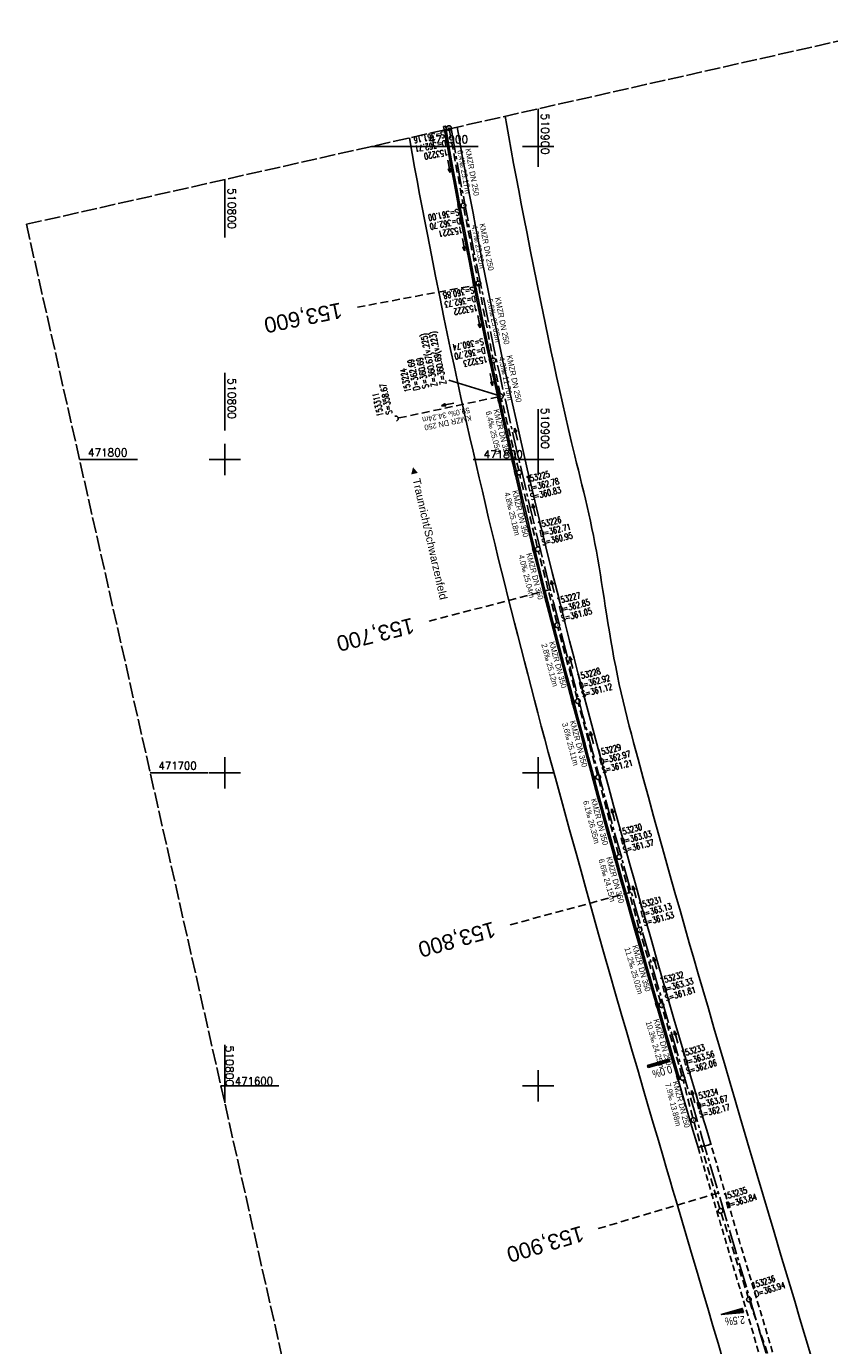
# Model space of a CAD drawing. Extents: x 510737 to 511220, y 470973 to 471938.
# Tile 4 of 5: x 510737 to 510993, y 471517 to 471938. Entities that reach past the tile are written whole.
import ezdxf
from ezdxf.enums import TextEntityAlignment as Align

# ---------------------------------------------------------------- set-up
doc = ezdxf.new("R2010")
doc.units = 0
doc.header["$LTSCALE"] = 10
doc.header["$MEASUREMENT"] = 0
for name, pattern in [('ACHSE', [5.5, 4, -0.5, 0.5, -0.5]), ('LT00', [0]), ('LT11', [0.3, 0.2, -0.1]), ('LT14', [0.6, 0.5, -0.1]), ('LT17', [0.15, 0.1, -0.05]), ('STRICHLINIE2', [0.375, 0.25, -0.125])]:
    doc.linetypes.add(name, pattern=pattern)
doc.layers.get('0').update_dxf_attribs({"linetype": 'LT00'})
for name, color, linetype in [('-AX-020', 250, 'ACHSE'), ('-BESCH-nachrichtlich', 81, 'STRICHLINIE2'), ('-Halt-Pfeil', 4, 'LT00'), ('-Haltung', 7, 'STRICHLINIE2'), ('-Haltungsbeschriftung', 140, 'LT00'), ('-QUE-20W', 11, 'LT00'), ('-Schachtbeschriftung', 5, 'LT00'), ('-ST-20', 30, 'LT17'), ('MITTELSTREIFEN-Ü_LINIE', 250, 'LT11'), ('ORTSRICHTUNG', 7, 'Continuous'), ('V94_AFBR_BAB', 250, 'LT00'), ('V94_KA_PRUF', 182, 'LT00'), ('V94_RASTER', 250, 'LT00'), ('V94_RINNE', 182, 'LT00'), ('V94_SINKK', 182, 'LT00'), ('V94_UK_DURCH', 182, 'LT00'), ('V95_AFBR_BAB', 250, 'LT00'), ('V95_KA_PRUF', 182, 'LT00'), ('V95_MSUE', 1, 'LT00'), ('V95_PARK_MS', 1, 'LT00'), ('V95_RASTER', 250, 'LT00'), ('V95_RINNE', 182, 'LT00'), ('V95_SINKK', 182, 'LT00'), ('V95_UK_DURCH', 182, 'LT00')]:
    doc.layers.add(name, color=color, linetype=linetype)
doc.layers.add('-BLATT_95-RAND', color=7, linetype='LT14', plot=False)
doc.styles.add('Beschrift', font='ARIAL.TTF')
doc.styles.add('Haltungsbeschriftung', font='ARIAL.TTF', dxfattribs={"width": 0.75})
doc.styles.add('schachtbeschriftung', font='romans.shx', dxfattribs={"width": 0.75, "height": 2})
doc.styles.get("Standard").update_dxf_attribs({"font": 'romans.shx'})

# ---------------------------------------------------------------- blocks, each defined once
blk = doc.blocks.new('SYMB0652')
at = {"color": 0, "linetype": 'ByBlock'}
blk.add_lwpolyline([(-0.15, -0.075), (0.15, -0.075), (0.15, 0.075), (-0.15, 0.075), (-0.15, -0.075)], dxfattribs=at)
blk = doc.blocks.new('SYMB0011')
at = {"color": 0, "linetype": 'ByBlock'}
for p, q in [((0.5, 0), (-0.5, 0)), ((0, 0.5), (0, -0.5))]:
    blk.add_line(p, q, dxfattribs=at)
blk = doc.blocks.new('SYMB0003')
at = {"color": 0, "linetype": 'ByBlock'}
for p, q in [((-0.015712, 0), (0.010166, 0.012015)), ((0, -0.021257), (-0.015712, 0)), ((0.010166, 0.012015), (0, -0.021257))]:
    blk.add_line(p, q, dxfattribs=at)
for points in [[(-0.031395, 0.499013), (-0.093691, 0.491144), (-0.154509, 0.475528), (-0.21289, 0.452414), (-0.267913, 0.422164), (-0.318712, 0.385257), (-0.364484, 0.342274), (-0.404509, 0.293893), (-0.438154, 0.240877), (-0.464888, 0.184062), (-0.484292, 0.124345), (-0.496058, 0.062667), (-0.5, 0)], [(-0.5, 0), (-0.496058, -0.062667), (-0.484292, -0.124345), (-0.464888, -0.184062), (-0.438154, -0.240877), (-0.404509, -0.293893), (-0.364485, -0.342274), (-0.318712, -0.385257), (-0.267914, -0.422164), (-0.21289, -0.452414), (-0.154509, -0.475529), (-0.093691, -0.491144), (-0.031395, -0.499014), (0.031395, -0.499014)], [(0.5, 0), (0.496057, 0.062667), (0.484292, 0.124345), (0.464888, 0.184062), (0.438153, 0.240877), (0.404509, 0.293893), (0.364484, 0.342274), (0.318712, 0.385257), (0.267913, 0.422164), (0.21289, 0.452414), (0.154509, 0.475528), (0.093691, 0.491144), (0.031395, 0.499013), (-0.031395, 0.499013)], [(0.031395, -0.499014), (0.093691, -0.491144), (0.154509, -0.475529), (0.21289, -0.452414), (0.267914, -0.422164), (0.318712, -0.385257), (0.364485, -0.342274), (0.404509, -0.293893), (0.438154, -0.240877), (0.464889, -0.184062), (0.484292, -0.124345), (0.496058, -0.062667), (0.5, 0)]]:
    blk.add_lwpolyline(points, dxfattribs=at)
blk = doc.blocks.new('SYMB1107')
at = {"color": 0, "linetype": 'ByBlock'}
for points in [[(-0.2, 0), (-0.196157, 0.039018), (-0.184776, 0.076537), (-0.166294, 0.111114), (-0.141421, 0.141421), (-0.111114, 0.166294), (-0.076537, 0.184776), (-0.039018, 0.196157), (0, 0.2)], [(0, 0.2), (0.039018, 0.196157), (0.076537, 0.184776), (0.111114, 0.166294), (0.141421, 0.141421), (0.166294, 0.111114), (0.184776, 0.076537), (0.196157, 0.039018), (0.2, 0)]]:
    blk.add_lwpolyline(points, dxfattribs=at)
blk = doc.blocks.new('SYMB0070')
at = {"color": 0, "linetype": 'ByBlock'}
for p, q in [((-0.5, 0), (0.2, 0)), ((0.5, 0), (0.2, 0.1)), ((0.2, 0.1), (0.2, 0)), ((0.468, 0), (0.21, 0.086)), ((0.21, 0.086), (0.21, -0.086)), ((0.21, -0.086), (0.468, 0)), ((0.22, -0.072), (0.437, 0)), ((0.23, -0.058), (0.405, 0)), ((0.24, -0.045), (0.374, 0)), ((0.342, 0), (0.25, 0.031)), ((0.25, 0.031), (0.25, -0.031)), ((0.25, -0.031), (0.342, 0)), ((0.26, -0.017), (0.31, 0)), ((0.27, -0.003), (0.279, 0))]:
    blk.add_line(p, q, dxfattribs=at)
for points in [[(0.2, 0), (0.2, -0.1), (0.5, 0)], [(0.437, 0), (0.22, 0.072), (0.22, -0.072)], [(0.405, 0), (0.23, 0.058), (0.23, -0.058)], [(0.374, 0), (0.24, 0.045), (0.24, -0.045)], [(0.31, 0), (0.26, 0.017), (0.26, -0.017)], [(0.279, 0), (0.27, 0.003), (0.27, -0.003)]]:
    blk.add_lwpolyline(points, dxfattribs=at)

msp = doc.modelspace()

# ---------------------------------------------------------------- linework, layer by layer
at = {"layer": '-AX-020', "ltscale": 0.2, "flags": 128}
msp.add_lwpolyline([(510872.26, 471905.73), (510873.18, 471900.44), (510874.84, 471891.24), (510876.54, 471882.05), (510878.3, 471872.88), (510880.1, 471863.71), (510881.95, 471854.55), (510883.84, 471845.4), (510885.78, 471836.26), (510887.76, 471827.12), (510889.78, 471818), (510891.83, 471808.88), (510893.93, 471799.78), (510896.06, 471790.68), (510898.23, 471781.59), (510900.44, 471772.51), (510902.67, 471763.44), (510904.94, 471754.37), (510907.24, 471745.32), (510909.57, 471736.27), (510911.93, 471727.22), (510914.31, 471718.19), (510916.72, 471709.16), (510919.15, 471700.14), (510921.61, 471691.12), (510924.09, 471682.11), (510926.59, 471673.11), (510929.1, 471664.11), (510931.64, 471655.12), (510934.19, 471646.13), (510936.76, 471637.14), (510939.34, 471628.16), (510941.94, 471619.19), (510944.55, 471610.22), (510947.17, 471601.25), (510949.8, 471592.28), (510952.43, 471583.31), (510955.08, 471574.35), (510957.73, 471565.39), (510960.38, 471556.43), (510963.04, 471547.47), (510967.7, 471531.77), (510970.25, 471523.2), (510975.26, 471506.32), (510980.27, 471489.44), (510985.27, 471472.57), (510990.27, 471455.68), (510995.25, 471438.8), (511000.21, 471421.91), (511005.16, 471405.01), (511010.09, 471388.11), (511014.99, 471371.2), (511019.86, 471354.28), (511024.7, 471337.36), (511029.51, 471320.42), (511034.28, 471303.47), (511039.01, 471286.52), (511043.7, 471269.55), (511048.34, 471252.56), (511052.93, 471235.57), (511057.46, 471218.56), (511061.95, 471201.53), (511066.37, 471184.49), (511070.73, 471167.43), (511075.02, 471150.36), (511079.24, 471133.27), (511083.39, 471116.16), (511086.57, 471102.84), (511090.59, 471085.7), (511094.53, 471068.54), (511098.39, 471051.37), (511102.17, 471034.17), (511105.87, 471016.96), (511107.23, 471010.5)], dxfattribs=at)
at = {"layer": '-BESCH-nachrichtlich'}
for p, q in [((510949.8, 471588.4), (510958.03, 471560.83)), ((510958.48, 471559.4), (510967.1, 471532.51)), ((510967.57, 471531.09), (510976.97, 471503.79))]:
    msp.add_line(p, q, dxfattribs=at)
at = {"layer": '-BLATT_95-RAND'}
msp.add_lwpolyline([(510736.69, 471875.13), (510940.32, 470972.83), (511220.28, 471036.01), (511016.64, 471938.32), (510736.69, 471875.13)], dxfattribs=at)
at = {"layer": '-Haltung'}
for p, q in [((510871.72, 471905.13), (510876.04, 471881.86)), ((510876.32, 471880.38), (510880.82, 471856.99)), ((510881.1, 471855.52), (510885.6, 471832.4)), ((510885.89, 471830.93), (510887.95, 471820.93)), ((510885.89, 471830.93), (510887.95, 471820.93)), ((510887.37, 471820.04), (510855.34, 471813.24)), ((510893.82, 471796.58), (510888.28, 471819.47)), ((510899.76, 471772.11), (510894.17, 471795.12)), ((510905.96, 471747.85), (510900.12, 471770.66)), ((510912.49, 471723.6), (510906.34, 471746.4)), ((510919, 471699.35), (510912.88, 471722.15)), ((510925.73, 471673.87), (510919.38, 471697.9)), ((510932.21, 471650.61), (510926.13, 471672.42)), ((510939.18, 471626.57), (510932.62, 471649.16)), ((510945.94, 471603.28), (510939.6, 471625.13)), ((510949.4, 471589.84), (510946.33, 471601.84))]:
    msp.add_line(p, q, dxfattribs=at)
at = {"layer": '-QUE-20W'}
for p, q in [((510939.64, 471607.9), (510939.84, 471607.23)), ((510940.12, 471607.32), (510939.93, 471607.99)), ((510940.22, 471608.07), (510940.41, 471607.4)), ((510940.7, 471607.48), (510940.51, 471608.16)), ((510940.79, 471608.24), (510940.99, 471607.57)), ((510941.28, 471607.65), (510941.08, 471608.32)), ((510941.37, 471608.41), (510941.57, 471607.73)), ((510941.85, 471607.82), (510941.66, 471608.49)), ((510935.03, 471606.56), (510935.23, 471605.89)), ((510935.52, 471605.98), (510935.32, 471606.65)), ((510935.61, 471606.73), (510935.8, 471606.06)), ((510936.09, 471606.14), (510935.9, 471606.81)), ((510936.18, 471606.9), (510936.38, 471606.23)), ((510936.67, 471606.31), (510936.47, 471606.98)), ((510936.76, 471607.07), (510936.96, 471606.39)), ((510937.24, 471606.48), (510937.05, 471607.15)), ((510937.34, 471607.23), (510937.53, 471606.56)), ((510937.82, 471606.65), (510937.62, 471607.32)), ((510937.91, 471607.4), (510938.11, 471606.73)), ((510938.4, 471606.81), (510938.2, 471607.49)), ((510938.49, 471607.57), (510938.68, 471606.9)), ((510938.97, 471606.98), (510938.78, 471607.65)), ((510939.07, 471607.74), (510939.26, 471607.06)), ((510939.55, 471607.15), (510939.35, 471607.82)), ((510961.4, 471527.86), (510961.58, 471527.28)), ((510961.88, 471527.3), (510961.69, 471527.95)), ((510961.98, 471528.03), (510962.19, 471527.33)), ((510962.49, 471527.36), (510962.27, 471528.12)), ((510962.55, 471528.2), (510962.8, 471527.39)), ((510963.1, 471527.42), (510962.84, 471528.29)), ((510963.13, 471528.37), (510963.41, 471527.44)), ((510963.71, 471527.47), (510963.42, 471528.46)), ((510963.7, 471528.54), (510964.01, 471527.5)), ((510964.32, 471527.53), (510963.99, 471528.63)), ((510964.28, 471528.71), (510964.62, 471527.56)), ((510964.93, 471527.58), (510964.57, 471528.8)), ((510964.85, 471528.89), (510965.23, 471527.61)), ((510965.54, 471527.64), (510965.14, 471528.97)), ((510958.53, 471527.01), (510958.53, 471527)), ((510958.84, 471527.03), (510958.82, 471527.09)), ((510959.1, 471527.18), (510959.14, 471527.05)), ((510959.44, 471527.08), (510959.39, 471527.26)), ((510959.68, 471527.35), (510959.75, 471527.11)), ((510960.05, 471527.14), (510959.97, 471527.43)), ((510960.25, 471527.52), (510960.36, 471527.17)), ((510960.66, 471527.19), (510960.54, 471527.6)), ((510960.83, 471527.69), (510960.97, 471527.22)), ((510961.27, 471527.25), (510961.12, 471527.77))]:
    msp.add_line(p, q, dxfattribs=at)
for points in [[(510935.19, 471605.88), (510934.99, 471606.55), (510941.71, 471608.51), (510941.91, 471607.83), (510935.19, 471605.88)], [(510965.6, 471527.65), (510958.49, 471526.99), (510965.2, 471528.99), (510965.6, 471527.65)]]:
    msp.add_lwpolyline(points, dxfattribs=at)
at = {"layer": '-Schachtbeschriftung'}
msp.add_line((510888.1, 471820.2), (510871.51, 471825.33), dxfattribs=at)
at = {"layer": '-ST-20', "ltscale": 2.5}
for p, q in [((510881.66, 471855.98), (510842.33, 471848.67)), ((510903.91, 471758.49), (510865.2, 471748.41)), ((510929.73, 471661.89), (510891.11, 471651.47)), ((510957.59, 471565.85), (510919.24, 471554.47)), ((510914.45, 471553.05), (510914.45, 471553.05))]:
    msp.add_line(p, q, dxfattribs=at)
at = {"layer": 'MITTELSTREIFEN-Ü_LINIE', "flags": 128}
for points in [[(510951.09, 471580.32), (510952.43, 471575.79), (510953.77, 471571.27), (510955.1, 471566.74), (510956.15, 471563.17), (510957.2, 471559.6), (510958.25, 471556.03), (510959.31, 471552.46), (510960.37, 471548.89), (510961.33, 471545.69), (510962.29, 471542.49), (510963.26, 471539.29), (510964.22, 471536.09), (510965.19, 471532.88), (510966.14, 471529.68), (510967.09, 471526.48), (510968.03, 471523.26), (510968.97, 471520.05), (510969.89, 471516.83), (510970.82, 471513.61), (510971.74, 471510.4), (510972.67, 471507.18), (510973.61, 471503.97), (510974.92, 471499.47), (510976.25, 471494.98), (510977.6, 471490.5), (510978.95, 471486.02), (510980.31, 471481.54), (510981.67, 471477.08), (510983.04, 471472.62), (510984.41, 471468.16), (510985.78, 471463.7), (510987.15, 471459.24)], [(510991.14, 471460.42), (510988.89, 471467.93), (510986.64, 471475.43), (510984.41, 471482.93), (510983.07, 471487.42), (510981.74, 471491.91), (510980.41, 471496.4), (510979.07, 471500.89), (510977.74, 471505.38), (510976.39, 471509.9), (510975.04, 471514.42), (510973.69, 471518.94), (510972.34, 471523.46), (510970.99, 471527.99), (510968.76, 471535.44), (510966.55, 471542.89), (510964.33, 471550.34), (510961.73, 471559.12), (510959.13, 471567.91), (510957.79, 471572.44), (510956.46, 471576.97), (510955.12, 471581.51)]]:
    msp.add_lwpolyline(points, dxfattribs=at)
at = {"layer": 'V94_AFBR_BAB'}
for points in [[(510913, 471796.06), (510912.87, 471796.59), (510912.3, 471798.9), (510911.74, 471801.21), (510910.72, 471805.43), (510909.72, 471809.65), (510908.75, 471813.87), (510907.78, 471818.1), (510906.84, 471822.33), (510905.91, 471826.57), (510905.01, 471830.7), (510904.13, 471834.83), (510903.25, 471838.96), (510902.39, 471843.09), (510901.53, 471847.23), (510900.68, 471851.37), (510899.62, 471856.58), (510898.56, 471861.79), (510897.52, 471867), (510896.49, 471872.22), (510895.46, 471877.44), (510894.64, 471881.7), (510893.82, 471885.97), (510893.02, 471890.24), (510892.22, 471894.51), (510891.45, 471898.78), (510890.68, 471903.05), (510890.05, 471906.68), (510889.54, 471909.63)], [(510879.91, 471799.92), (510879.26, 471802.74), (510878.28, 471807.02), (510877.31, 471811.3), (510876.35, 471815.58), (510875.39, 471819.87), (510874.28, 471824.96), (510873.18, 471830.07), (510872.09, 471835.17), (510871.02, 471840.28), (510869.96, 471845.39), (510868.61, 471852), (510867.28, 471858.61), (510865.96, 471865.23), (510864.67, 471871.85), (510863.83, 471876.15), (510863.01, 471880.45), (510862.19, 471884.76), (510861.39, 471889.06), (510860.59, 471893.37), (510859.81, 471897.68), (510858.92, 471902.72)]]:
    msp.add_lwpolyline(points, dxfattribs=at)
at = {"layer": 'V94_AFBR_BAB', "color": 0}
msp.add_lwpolyline([(510896.35, 471798), (510895.36, 471802.26), (510894.16, 471807.45), (510892.97, 471812.64), (510891.8, 471817.83), (510890.64, 471823.03), (510888.81, 471831.42), (510887.02, 471839.81), (510885.27, 471848.22), (510884.2, 471853.45), (510883.15, 471858.67), (510882.11, 471863.9), (510881.08, 471869.14), (510880.06, 471874.37), (510879.24, 471878.66), (510878.42, 471882.96), (510877.62, 471887.25), (510876.82, 471891.55), (510876.03, 471895.85), (510875.26, 471900.15), (510874.51, 471904.42), (510874.21, 471906.17)], dxfattribs=at)
at = {"layer": 'V94_RASTER'}
for p, q in [((510900, 471905), (510900, 471895)), ((510905, 471900), (510895, 471900)), ((510800, 471809.25), (510800, 471827.75)), ((510900, 471816.08), (510900, 471797.58)), ((510879.25, 471800), (510905, 471800))]:
    msp.add_line(p, q, dxfattribs=at)
at = {"layer": 'V94_RINNE'}
for points in [[(510870.15, 471905.26), (510871.17, 471899.45), (510872.11, 471894.22), (510873.07, 471889), (510874.05, 471883.77), (510875.04, 471878.55), (510876.04, 471873.34), (510877.05, 471868.13), (510878.08, 471862.92), (510879.12, 471857.72), (510880.17, 471852.52), (510881.24, 471847.33), (510882.3, 471842.24), (510883.38, 471837.16), (510884.47, 471832.09), (510885.58, 471827.01), (510886.69, 471821.94), (510888.14, 471815.45), (510889.6, 471808.97), (510891.08, 471802.49), (510892, 471798.51)], [(510892.55, 471798.45), (510892.09, 471800.43), (510891.09, 471804.74), (510890.1, 471809.07), (510889.12, 471813.39), (510888.14, 471817.71), (510887.18, 471822.04), (510885.79, 471828.38), (510884.41, 471834.72), (510883.06, 471841.07), (510881.74, 471847.42), (510879.96, 471856.08), (510878.22, 471864.74), (510876.52, 471873.42), (510875.26, 471879.95), (510874.04, 471886.48), (510872.83, 471893.01), (510871.65, 471899.55), (510870.63, 471905.36)]]:
    msp.add_lwpolyline(points, dxfattribs=at)
at = {"layer": 'V95_AFBR_BAB'}
for points in [[(510986.96, 471514.38), (510985.28, 471520), (510983.6, 471525.62), (510981.92, 471531.24), (510979.72, 471538.59), (510977.53, 471545.95), (510975.35, 471553.31), (510973.54, 471559.39), (510971.74, 471565.46), (510969.95, 471571.53), (510968.67, 471575.85), (510967.39, 471580.17), (510966.11, 471584.5), (510964.5, 471589.97), (510962.89, 471595.44), (510961.29, 471600.91), (510959.69, 471606.39), (510957.91, 471612.49), (510956.13, 471618.59), (510954.36, 471624.69), (510952.59, 471630.79), (510951.15, 471635.77), (510949.71, 471640.75), (510948.28, 471645.72), (510946.85, 471650.7), (510945.43, 471655.69), (510943.7, 471661.79), (510941.99, 471667.89), (510940.28, 471674), (510938.58, 471680.11), (510936.9, 471686.17), (510935.23, 471692.24), (510933.57, 471698.31), (510931.92, 471704.38), (510931.21, 471707.01), (510930.5, 471709.65), (510929.8, 471712.29), (510929.11, 471714.92), (510928.43, 471717.57), (510927.77, 471720.21), (510927.13, 471722.86), (510926.52, 471725.52), (510925.93, 471728.18), (510925.34, 471730.98), (510924.78, 471733.78), (510924.24, 471736.59), (510923.73, 471739.41), (510923.24, 471742.22), (510922.77, 471745.05), (510922.31, 471747.87), (510921.86, 471750.7), (510921.47, 471753.21), (510921.08, 471755.71), (510920.69, 471758.22), (510920.3, 471760.73), (510919.9, 471763.23), (510919.5, 471765.74), (510919.07, 471768.24), (510918.64, 471770.73), (510918.18, 471773.22), (510917.69, 471775.71), (510917.22, 471778.04), (510916.72, 471780.37), (510916.2, 471782.69), (510915.67, 471785.01), (510915.12, 471787.33), (510914.57, 471789.65), (510914.01, 471791.96), (510913.44, 471794.27), (510912.87, 471796.59), (510912.3, 471798.9), (510911.74, 471801.21), (510910.72, 471805.43), (510909.72, 471809.65), (510908.75, 471813.87), (510907.78, 471818.1), (510906.84, 471822.33), (510905.91, 471826.57), (510905.01, 471830.7), (510904.13, 471834.83), (510903.25, 471838.96), (510902.39, 471843.09), (510901.53, 471847.23), (510900.68, 471851.37), (510899.62, 471856.58), (510898.56, 471861.79), (510897.52, 471867), (510896.49, 471872.22), (510895.46, 471877.44), (510894.64, 471881.7), (510893.82, 471885.97), (510893.02, 471890.24), (510892.22, 471894.51), (510891.45, 471898.78), (510890.68, 471903.05), (510890.05, 471906.68), (510889.54, 471909.63)], [(510959.13, 471512.23), (510957.48, 471517.84), (510955.84, 471523.45), (510954.19, 471529.05), (510952.54, 471534.66), (510950.89, 471540.26), (510949.23, 471545.86), (510947.94, 471550.22), (510946.65, 471554.59), (510945.36, 471558.95), (510944.07, 471563.32), (510943.06, 471566.75), (510942.05, 471570.18), (510941.04, 471573.61), (510940.04, 471577.04), (510938.42, 471582.56), (510936.8, 471588.08), (510935.18, 471593.59), (510933.57, 471599.11), (510931.81, 471605.11), (510930.06, 471611.11), (510928.32, 471617.12), (510926.58, 471623.12), (510924.75, 471629.45), (510922.93, 471635.79), (510921.12, 471642.12), (510919.33, 471648.47), (510917.92, 471653.48), (510916.51, 471658.51), (510915.11, 471663.53), (510913.72, 471668.55), (510912.33, 471673.58), (510910.06, 471681.81), (510907.8, 471690.04), (510905.55, 471698.27), (510904.41, 471702.43), (510903.28, 471706.6), (510902.16, 471710.76), (510901.04, 471714.92), (510899.93, 471719.09), (510898.85, 471723.2), (510897.77, 471727.32), (510896.71, 471731.44), (510895.64, 471735.55), (510894.59, 471739.67), (510893.53, 471743.8), (510892.48, 471747.91), (510891.44, 471752.03), (510890.4, 471756.14), (510889.36, 471760.26), (510888.34, 471764.38), (510887.32, 471768.51), (510886.29, 471772.78), (510885.26, 471777.06), (510884.24, 471781.33), (510883.24, 471785.61), (510882.24, 471789.9), (510881.24, 471794.18), (510880.25, 471798.46), (510879.26, 471802.74), (510878.28, 471807.02), (510877.31, 471811.3), (510876.35, 471815.58), (510875.39, 471819.87), (510874.28, 471824.96), (510873.18, 471830.07), (510872.09, 471835.17), (510871.02, 471840.28), (510869.96, 471845.39), (510868.61, 471852), (510867.28, 471858.61), (510865.96, 471865.23), (510864.67, 471871.85), (510863.83, 471876.15), (510863.01, 471880.45), (510862.19, 471884.76), (510861.39, 471889.06), (510860.59, 471893.37), (510859.81, 471897.68), (510858.92, 471902.72)], [(510955.12, 471581.51), (510953.83, 471585.86), (510952.54, 471590.22), (510951.26, 471594.57), (510949.97, 471598.93), (510948.69, 471603.28), (510946.92, 471609.32), (510945.15, 471615.36), (510943.39, 471621.41), (510941.64, 471627.45), (510939.85, 471633.68), (510938.06, 471639.91), (510936.28, 471646.14), (510934.51, 471652.37), (510932.74, 471658.62), (510930.98, 471664.87), (510929.23, 471671.12), (510927.48, 471677.38), (510925.79, 471683.44), (510924.12, 471689.51), (510922.46, 471695.58), (510920.8, 471701.65), (510919.19, 471707.62), (510917.59, 471713.6), (510916, 471719.58), (510914.42, 471725.56), (510912.96, 471731.09), (510911.52, 471736.63), (510910.08, 471742.17), (510908.66, 471747.71), (510906.59, 471755.84), (510904.55, 471763.98), (510902.54, 471772.14), (510901.02, 471778.36), (510899.52, 471784.6), (510898.04, 471790.83), (510896.57, 471797.07), (510895.36, 471802.26), (510894.16, 471807.45), (510892.97, 471812.64), (510891.8, 471817.83), (510890.64, 471823.03), (510888.81, 471831.42), (510887.02, 471839.81), (510885.27, 471848.22), (510884.2, 471853.45), (510883.15, 471858.67), (510882.11, 471863.9), (510881.08, 471869.14), (510880.06, 471874.37), (510879.24, 471878.66), (510878.42, 471882.96), (510877.62, 471887.25), (510876.82, 471891.55), (510876.03, 471895.85), (510875.26, 471900.15), (510874.51, 471904.42), (510874.21, 471906.17)], [(510944.58, 471602.43), (510946.2, 471596.9), (510947.83, 471591.37), (510949.46, 471585.85), (510951.09, 471580.32)]]:
    msp.add_lwpolyline(points, dxfattribs=at)
at = {"layer": 'V95_PARK_MS'}
msp.add_lwpolyline([(510955.12, 471581.51), (510954.7, 471581.32), (510954.28, 471581.15), (510953.85, 471581), (510953.43, 471580.9), (510953.02, 471580.82), (510952.6, 471580.74), (510952.18, 471580.65), (510951.81, 471580.55), (510951.45, 471580.44), (510951.09, 471580.32)], dxfattribs=at)
at = {"layer": 'V95_RASTER'}
for p, q in [((510900, 471893.49), (510900, 471911.99)), ((510880.87, 471900), (510846.86, 471900)), ((510905, 471900), (510895, 471900)), ((510800, 471889.42), (510800, 471870.92)), ((510800, 471805), (510800, 471795)), ((510900, 471795), (510900, 471805)), ((510753.64, 471800), (510772.14, 471800)), ((510795, 471800), (510805, 471800)), ((510895, 471800), (510905, 471800)), ((510800, 471705), (510800, 471695)), ((510900, 471695), (510900, 471705)), ((510794.71, 471700), (510776.21, 471700)), ((510805, 471700), (510795, 471700)), ((510905, 471700), (510895, 471700)), ((510800, 471613.09), (510800, 471594.59)), ((510900, 471595), (510900, 471605)), ((510798.78, 471600), (510817.28, 471600)), ((510895, 471600), (510905, 471600))]:
    msp.add_line(p, q, dxfattribs=at)
at = {"layer": 'V95_RINNE'}
msp.add_line((510945.05, 471602.56), (510944.58, 471602.43), dxfattribs=at)
for points in [[(510870.15, 471905.26), (510871.17, 471899.45), (510872.11, 471894.22), (510873.07, 471889), (510874.05, 471883.77), (510875.04, 471878.55), (510876.04, 471873.34), (510877.05, 471868.13), (510878.08, 471862.92), (510879.12, 471857.72), (510880.17, 471852.52), (510881.24, 471847.33), (510882.3, 471842.24), (510883.38, 471837.16), (510884.47, 471832.09), (510885.58, 471827.01), (510886.69, 471821.94), (510888.14, 471815.45), (510889.6, 471808.97), (510891.08, 471802.49), (510892.58, 471796.01), (510893.76, 471790.94), (510894.95, 471785.88), (510896.15, 471780.82), (510897.36, 471775.76), (510898.59, 471770.71), (510899.79, 471765.84), (510901, 471760.98), (510902.22, 471756.12), (510903.45, 471751.27), (510904.7, 471746.41), (510906.28, 471740.25), (510907.88, 471734.09), (510909.5, 471727.93), (510911.12, 471721.78), (510912.26, 471717.52), (510913.4, 471713.26), (510914.54, 471709.01), (510915.69, 471704.75), (510916.84, 471700.5), (510917.94, 471696.47), (510919.03, 471692.44), (510920.12, 471688.41), (510921.22, 471684.38), (510922.33, 471680.36), (510923.44, 471676.33), (510924.84, 471671.31), (510926.24, 471666.28), (510927.66, 471661.26), (510929.08, 471656.24), (510930.51, 471651.22), (510934.08, 471638.71), (510937.67, 471626.21), (510939.39, 471620.26), (510941.11, 471614.32), (510942.84, 471608.37), (510944.58, 471602.43)], [(510945.05, 471602.56), (510943.66, 471607.32), (510942.28, 471612.08), (510940.9, 471616.84), (510939.52, 471621.6), (510938.14, 471626.37), (510936.34, 471632.62), (510934.55, 471638.87), (510932.76, 471645.13), (510930.98, 471651.39), (510929.54, 471656.44), (510928.11, 471661.5), (510926.68, 471666.56), (510925.26, 471671.62), (510923.85, 471676.69), (510921.64, 471684.66), (510919.45, 471692.65), (510917.29, 471700.64), (510916.14, 471704.9), (510915, 471709.16), (510913.87, 471713.43), (510912.74, 471717.7), (510911.61, 471721.97), (510910.31, 471726.87), (510909.02, 471731.78), (510907.74, 471736.69), (510906.46, 471741.6), (510905.19, 471746.51), (510903.64, 471752.58), (510902.1, 471758.65), (510900.59, 471764.73), (510899.09, 471770.82), (510898.07, 471775.03), (510897.06, 471779.24), (510896.06, 471783.45), (510895.06, 471787.67), (510894.07, 471791.89), (510893.09, 471796.11), (510892.09, 471800.43), (510891.09, 471804.74), (510890.1, 471809.07), (510889.12, 471813.39), (510888.14, 471817.71), (510887.18, 471822.04), (510885.79, 471828.38), (510884.41, 471834.72), (510883.06, 471841.07), (510881.74, 471847.42), (510879.96, 471856.08), (510878.22, 471864.74), (510876.52, 471873.42), (510875.26, 471879.95), (510874.04, 471886.48), (510872.83, 471893.01), (510871.65, 471899.55), (510870.63, 471905.36)]]:
    msp.add_lwpolyline(points, dxfattribs=at)

# ---------------------------------------------------------------- block references
at = {"layer": '-Halt-Pfeil', "zscale": 4}
for p, xscale, yscale, rotation in [((510871.58, 471893.6), 3.999999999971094, 3.999999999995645, 280.5261639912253), ((510876.22, 471868.61), 4.000000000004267, 3.999999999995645, 280.8745439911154), ((510881.18, 471844), 4.000000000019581, 3.999999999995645, 281.0105639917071), ((510885.11, 471825.49), 3.999999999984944, 3.999999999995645, 281.6166139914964), ((510871.14, 471817.62), 4.000000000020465, 3.999999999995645, 191.9815339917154), ((510892.99, 471808.12), 4.000000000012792, 3.999999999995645, 103.606343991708), ((510898.71, 471783.96), 4.000000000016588, 4.000000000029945, 103.6516566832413), ((510904.66, 471759.5), 3.999999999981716, 4.000000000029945, 104.3652766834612), ((510910.61, 471735.24), 4.000000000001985, 4.000000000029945, 105.1000666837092), ((510917.15, 471711.21), 3.999999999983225, 4.000000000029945, 105.0020866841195), ((510924.01, 471686.54), 3.999999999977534, 4.000000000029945, 104.8061166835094), ((510930.74, 471661.99), 4.000000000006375, 4.000000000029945, 105.593746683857), ((510937.35, 471639.2), 4.000000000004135, 4.000000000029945, 106.1856066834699), ((510944.05, 471615.64), 3.999999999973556, 4.000000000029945, 106.1716466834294), ((510949.51, 471596.6), 3.999999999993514, 4.000000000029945, 104.3372866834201)]:
    msp.add_blockref('SYMB0070', p, dxfattribs=dict(at, xscale=xscale, yscale=yscale, rotation=rotation))
at = {"layer": 'V94_KA_PRUF', "xscale": 1.500000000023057, "yscale": 1.5, "zscale": 1.5, "rotation": 263.3409047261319}
for p in [(510871.58, 471905.86), (510876.18, 471881.12), (510880.96, 471856.25), (510885.74, 471831.66), (510888.1, 471820.2)]:
    msp.add_blockref('SYMB0003', p, dxfattribs=at)
at = {"layer": 'V94_SINKK', "zscale": 4.5}
for p, xscale, yscale, rotation in [((510870.32, 471905.73), 4.500000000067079, 4.499999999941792, 99.71663029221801), ((510874.84, 471880.9), 4.500000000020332, 4.5, 280.8591051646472), ((510879.67, 471856.16), 4.499999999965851, 4.5, 281.4575527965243), ((510884.86, 471831.5), 4.50000000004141, 4.5, 282.2852376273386), ((510887.6, 471819.08), 4.500000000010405, 4.5, 282.5670016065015)]:
    msp.add_blockref('SYMB0652', p, dxfattribs=dict(at, xscale=xscale, yscale=yscale, rotation=rotation))
at = {"layer": 'V94_UK_DURCH', "xscale": 4.000000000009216, "yscale": 4, "zscale": 4, "rotation": 294.1090530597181}
msp.add_blockref('SYMB1107', (510854.6, 471813.09), dxfattribs=at)
at = {"layer": 'V95_KA_PRUF', "xscale": 1.500000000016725, "yscale": 1.500000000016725, "zscale": 1.5, "rotation": 282.7179066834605}
for p in [(510871.58, 471905.86), (510876.18, 471881.12), (510880.96, 471856.25), (510885.74, 471831.66), (510888.1, 471820.2), (510893.99, 471795.85), (510899.94, 471771.38), (510906.15, 471747.13), (510912.69, 471722.88), (510919.19, 471698.62), (510925.92, 471673.14), (510932.42, 471649.88), (510939.39, 471625.85), (510946.14, 471602.56), (510949.58, 471589.12), (510958.25, 471560.12), (510967.33, 471531.8)]:
    msp.add_blockref('SYMB0003', p, dxfattribs=at)
at = {"layer": 'V95_MSUE', "xscale": 0.1000000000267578, "yscale": 0.1000000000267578, "zscale": 0.1, "rotation": 282.7179066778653}
for p in [(510952.18, 471580.65), (510953.85, 471581)]:
    msp.add_blockref('SYMB0011', p, dxfattribs=at)
at = {"layer": 'V95_SINKK', "zscale": 4.5}
for p, xscale, yscale, rotation in [((510870.32, 471905.73), 4.499999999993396, 4.499999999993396, 282.7179066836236), ((510874.84, 471880.9), 4.499999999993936, 4.499999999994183, 281.010340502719), ((510879.67, 471856.16), 4.499999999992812, 4.499999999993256, 281.6304886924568), ((510884.86, 471831.5), 4.499999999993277, 4.49999999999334, 282.4225753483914), ((510887.6, 471819.08), 4.499999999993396, 4.499999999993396, 282.7188547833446), ((510892.95, 471795.6), 4.499999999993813, 4.499999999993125, 283.2164497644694), ((510898.77, 471771.08), 4.499999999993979, 4.4999999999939, 283.9894914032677), ((510904.86, 471746.88), 4.499999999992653, 4.499999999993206, 284.5573405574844), ((510911.14, 471722.52), 4.499999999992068, 4.499999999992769, 285.3652224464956), ((510917.73, 471698.21), 4.499999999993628, 4.499999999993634, 285.2157452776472), ((510924.72, 471672.75), 4.499999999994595, 4.499999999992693, 286.5656986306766), ((510931.29, 471649.49), 4.499999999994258, 4.499999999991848, 285.9356627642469), ((510938.04, 471625.88), 4.499999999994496, 4.499999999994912, 286.1613119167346), ((510944.74, 471602.75), 4.499999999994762, 4.499999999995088, 286.4084445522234)]:
    msp.add_blockref('SYMB0652', p, dxfattribs=dict(at, xscale=xscale, yscale=yscale, rotation=rotation))
at = {"layer": 'V95_UK_DURCH', "xscale": 4.000000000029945, "yscale": 4.000000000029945, "zscale": 4, "rotation": 282.7179066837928}
msp.add_blockref('SYMB1107', (510854.6, 471813.09), dxfattribs=at)

# ---------------------------------------------------------------- texts
at = {"layer": '-Haltungsbeschriftung', "style": 'Haltungsbeschriftung', "width": 0.75}
for s, rotation, p in [('6.4‰ 25.17m', 280.5262, (510874.2, 471898.67)), ('KMZR DN 250', 280.5262, (510876.72, 471899.14)), ('4.7‰ 25.32m', 280.8745, (510878.76, 471874.73)), ('KMZR DN 250', 280.8745, (510881.28, 471875.21)), ('5.6‰ 25.05m', 281.0106, (510883.72, 471851.15)), ('KMZR DN 250', 281.0106, (510886.24, 471851.64)), ('4.3‰ 11.70m', 281.6166, (510887.45, 471832.6)), ('KMZR DN 250', 281.6166, (510889.96, 471833.12)), ('59.0‰ 34.24m', 191.9815, (510878, 471816.71)), ('6.4‰ 25.05m', 283.6063, (510883.24, 471815.24)), ('KMZR DN 350', 283.6063, (510885.72, 471815.85)), ('KMZR DN 250', 191.9815, (510878.53, 471814.21)), ('4.8‰ 25.18m', 283.6517, (510889.21, 471789.34)), ('KMZR DN 350', 283.6517, (510891.7, 471789.94)), ('4.0‰ 25.04m', 284.3653, (510893.76, 471769.33)), ('KMZR DN 350', 284.3653, (510896.24, 471769.96)), ('2.8‰ 25.12m', 285.1001, (510901.02, 471740.99)), ('KMZR DN 350', 285.1001, (510903.49, 471741.66)), ('3.6‰ 25.11m', 285.0021, (510907.63, 471715.76)), ('KMZR DN 350', 285.0021, (510910.11, 471716.42)), ('6.1‰ 26.35m', 284.8061, (510914.36, 471690.87)), ('KMZR DN 350', 284.8061, (510916.83, 471691.52)), ('6.6‰ 24.15m', 285.5938, (510919.27, 471672.24)), ('KMZR DN 350', 285.5938, (510921.73, 471672.93)), ('11.2‰ 25.02m', 286.1856, (510927.55, 471643.98)), ('KMZR DN 350', 286.1856, (510930.01, 471644.69)), ('10.3‰ 24.25m', 286.1716, (510934.34, 471620.37)), ('KMZR DN 250', 286.1716, (510936.79, 471621.09)), ('7.9‰ 13.88m', 284.3373, (510940.52, 471600.69)), ('KMZR DN 250', 284.3373, (510943, 471601.33))]:
    msp.add_text(s, height=1.8, rotation=rotation, dxfattribs=at).set_placement(p)
at = {"layer": '-QUE-20W', "style": 'Beschrift', "width": 0.8}
for s, rotation, p in [('0.0%%%', -163.7828, (510942.36, 471606.64)), ('2.5%%%', -174.7663, (510965.91, 471526.6))]:
    msp.add_text(s, height=2.5, rotation=rotation, dxfattribs=at).set_placement(p)
at = {"layer": '-Schachtbeschriftung', "style": 'schachtbeschriftung', "width": 0.75}
for s, rotation, p in [('S=361.16', 190.5262, (510870, 471904.81)), ('D=362.71', 190.5262, (510870.53, 471901.97)), ('153220', 190.5262, (510871.05, 471899.14)), ('S=361.00', 190.8745, (510874.6, 471880.05)), ('D=362.70', 190.8745, (510875.15, 471877.22)), ('153221', 190.8745, (510875.69, 471874.4)), ('S=360.88', 191.0106, (510879.38, 471855.18)), ('D=362.73', 191.0106, (510879.93, 471852.36)), ('153222', 191.0106, (510880.48, 471849.53)), ('Z=360.67(v.225)', 101.9815, (510867.97, 471823.58)), ('Z=360.69(v.223)', 101.9815, (510870.79, 471824.18)), ('S=360.74', 191.6163, (510882.43, 471838.74)), ('D=362.70', 191.6163, (510883.01, 471835.92)), ('S=360.69', 101.9815, (510865.15, 471822.98)), ('153223', 191.6163, (510883.59, 471833.09)), ('153224', 101.9815, (510859.52, 471821.79)), ('D=362.69', 101.9815, (510862.34, 471822.38)), ('153311', 101.9782, (510850.69, 471814.05)), ('S=358.67', 101.9782, (510853.51, 471814.64)), ('153225', 13.6097, (510896.4, 471792.66)), ('D=362.78', 13.6097, (510897.08, 471789.86)), ('S=360.83', 13.6097, (510897.76, 471787.06)), ('153226', 13.6517, (510900.1, 471778.12)), ('D=362.71', 13.6517, (510900.78, 471775.32)), ('S=360.95', 13.6517, (510901.46, 471772.52)), ('153227', 14.3653, (510906.23, 471753.87)), ('D=362.85', 14.3653, (510906.94, 471751.08)), ('S=361.05', 14.3653, (510907.66, 471748.29)), ('153228', 15.1001, (510912.68, 471729.62)), ('D=362.92', 15.1001, (510913.43, 471726.84)), ('S=361.12', 15.1001, (510914.18, 471724.06)), ('153229', 15.0021, (510919.2, 471705.36)), ('D=362.97', 15.0021, (510919.94, 471702.58)), ('S=361.21', 15.0021, (510920.69, 471699.8)), ('153230', 14.8061, (510925.95, 471679.89)), ('D=363.03', 14.8061, (510926.69, 471677.1)), ('S=361.37', 14.8061, (510927.42, 471674.32)), ('153231', 15.5938, (510932.35, 471656.63)), ('D=363.13', 15.5938, (510933.12, 471653.85)), ('S=361.53', 15.5938, (510933.9, 471651.08)), ('153232', 16.1856, (510939.26, 471632.59)), ('D=363.33', 16.1856, (510940.06, 471629.83)), ('S=361.81', 16.1856, (510940.86, 471627.06)), ('153233', 16.1716, (510946.01, 471609.3)), ('D=363.56', 16.1716, (510946.81, 471606.54)), ('S=362.06', 16.1716, (510947.62, 471603.77)), ('153234', 14.3373, (510950.25, 471595.48)), ('D=363.67', 14.3373, (510950.97, 471592.69)), ('S=362.17', 14.3373, (510951.68, 471589.9)), ('153235', 16.6477, (510959.52, 471563.66)), ('D=363.84', 16.6477, (510960.35, 471560.9)), ('153236', 17.5287, (510968.56, 471535.33)), ('D=363.94', 17.5287, (510969.43, 471532.59))]:
    msp.add_text(s, height=2, rotation=rotation, dxfattribs=at).set_placement(p)
at = {"layer": '-ST-20', "style": 'Beschrift'}
for s, rotation, p in [('153,600', -168.4958, (510837.41, 471847.76)), ('153,700', -165.9383, (510860.36, 471747.15)), ('153,800', -164.2785, (510886.28, 471650.17)), ('153,900', -163.5123, (510914.45, 471553.05))]:
    msp.add_text(s, height=5, rotation=rotation, dxfattribs=at).set_placement(p, align=Align.MIDDLE_LEFT)
at = {"layer": 'ORTSRICHTUNG', "insert": (510863.78, 471776.51), "char_height": 2.5, "width": 46.6661, "attachment_point": 8, "rotation": 282.8201, "style": 'Beschrift'}
msp.add_mtext('◄ Traunricht/Schwarzenfeld', dxfattribs=at)
at = {"layer": 'V94_RASTER'}
for s, rotation, width, p in [(' 510800', 270.0005, 1.014, (510801, 471827.75)), (' 510900', 270.0005, 1.017, (510901.01, 471818.27)), (' 471800', 0.0005, 0.979, (510880.92, 471800.43))]:
    msp.add_text(s, height=2.5, rotation=rotation, dxfattribs=dict(at, width=width)).set_placement(p)
at = {"layer": 'V95_RASTER'}
for s, rotation, width, p in [(' 510900', 269.9998, 1.017, (510901.02, 471912.24)), (' 471900', 359.9998, 0.983, (510863.37, 471901)), (' 510800', 269.9998, 1.014, (510801, 471888.42)), (' 471800', 359.9998, 0.979, (510754.64, 471801)), (' 471700', 359.9998, 0.948, (510777.21, 471701)), (' 510800', 269.9998, 1.014, (510800.3, 471614.63)), (' 471600', 359.9998, 0.95, (510801.58, 471600.29))]:
    msp.add_text(s, height=2.5, rotation=rotation, dxfattribs=dict(at, width=width)).set_placement(p)

doc.saveas('drawing.dxf')
